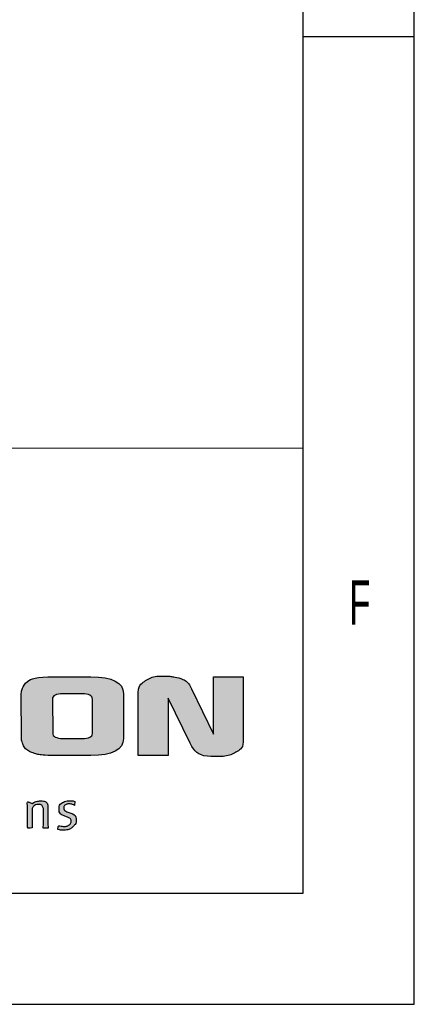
# Model space of a CAD drawing. Header units: millimetres. Extents: x 15 to 415, y 5 to 292.
# Tile 21 of 24: x 397 to 415, y 5 to 49. Entities that reach past the tile are written whole.
import ezdxf
from ezdxf.enums import TextEntityAlignment as Align

# ---------------------------------------------------------------- set-up
doc = ezdxf.new("R2010")
doc.units = ezdxf.units.MM
doc.layers.add('CALQUE_1', color=179, linetype='Continuous')
doc.layers.add('SLD-0', color=179, linetype='Continuous')
doc.styles.add('SLDTEXTSTYLE1', font='TXT', dxfattribs={"width": 0.75})
doc.styles.add('SLDTEXTSTYLE2', font='TXT', dxfattribs={"width": 0.589474})

# ---------------------------------------------------------------- blocks, each defined once
blk = doc.blocks.new('CLIENT_TPL')
at = {"layer": 'CALQUE_1'}
h = blk.add_hatch(color=252, dxfattribs=at)
edge = h.paths.add_edge_path(flags=0)
edge.add_spline(control_points=[(763.191, 44.94), (763.191, 45.058), (763.215, 45.183), (763.263, 45.313), (763.565, 46.073), (764.526, 46.452), (766.145, 46.452)], knot_values=[0, 0, 0, 0, 1, 2, 3, 4, 4, 4, 4], weights=[1, 1, 1, 1, 1, 1, 1], degree=3, periodic=0)
edge.add_line((766.145, 46.452), (769.46, 46.452))
edge.add_spline(control_points=[(769.46, 46.452), (771.405, 46.452), (772.377, 45.948), (772.377, 44.94)], knot_values=[0, 0, 0, 0, 1, 1, 1, 1], weights=[1, 1, 1, 1], degree=3, periodic=0)
edge.add_line((772.377, 44.94), (772.377, 40.916))
edge.add_spline(control_points=[(772.377, 40.916), (772.377, 39.895), (771.398, 39.385), (769.442, 39.385)], knot_values=[0, 0, 0, 0, 1, 1, 1, 1], weights=[1, 1, 1, 1], degree=3, periodic=0)
edge.add_line((769.442, 39.385), (766.145, 39.385))
edge.add_spline(control_points=[(766.145, 39.385), (765.251, 39.385), (764.586, 39.473), (764.151, 39.65), (763.716, 39.826), (763.427, 40.124), (763.282, 40.543), (763.233, 40.674), (763.209, 40.791), (763.209, 40.896)], knot_values=[0, 0, 0, 0, 1, 2, 3, 4, 5, 6, 7, 7, 7, 7], weights=[1, 1, 1, 1, 1, 1, 1, 1, 1, 1], degree=3, periodic=0)
edge.add_line((763.209, 40.896), (763.191, 44.94))
edge = h.paths.add_edge_path(flags=0)
edge.add_line((768.663, 44.937), (766.942, 44.937))
edge.add_spline(control_points=[(766.942, 44.937), (766.313, 44.937), (765.999, 44.773), (765.999, 44.446)], knot_values=[0, 0, 0, 0, 1, 1, 1, 1], weights=[1, 1, 1, 1], degree=3, periodic=0)
edge.add_line((765.999, 44.446), (766.017, 41.406))
edge.add_spline(control_points=[(766.017, 41.406), (766.017, 41.079), (766.325, 40.915), (766.942, 40.915)], knot_values=[0, 0, 0, 0, 1, 1, 1, 1], weights=[1, 1, 1, 1], degree=3, periodic=0)
edge.add_line((766.942, 40.915), (768.663, 40.915))
edge.add_spline(control_points=[(768.663, 40.915), (769.279, 40.915), (769.586, 41.059), (769.586, 41.347)], knot_values=[0, 0, 0, 0, 1, 1, 1, 1], weights=[1, 1, 1, 1], degree=3, periodic=0)
edge.add_line((769.586, 41.347), (769.586, 44.446))
edge.add_spline(control_points=[(769.586, 44.446), (769.586, 44.773), (769.279, 44.937), (768.663, 44.937)], knot_values=[0, 0, 0, 0, 1, 1, 1, 1], weights=[1, 1, 1, 1], degree=3, periodic=0)
h = blk.add_hatch(color=252, dxfattribs=at)
edge = h.paths.add_edge_path(flags=0)
edge.add_line((776.399, 39.385), (773.717, 39.385))
edge.add_line((773.717, 39.385), (773.717, 45.049))
edge.add_spline(control_points=[(773.717, 45.049), (773.717, 45.481), (773.938, 45.833), (774.379, 46.108), (774.819, 46.382), (775.372, 46.52), (776.036, 46.52), (776.338, 46.52), (776.647, 46.493), (776.961, 46.441), (777.733, 46.284), (778.253, 45.925), (778.519, 45.363)], knot_values=[0, 0, 0, 0, 1, 2, 3, 4, 5, 6, 7, 8, 9, 10, 10, 10, 10], weights=[1, 1, 1, 1, 1, 1, 1, 1, 1, 1, 1, 1, 1], degree=3, periodic=0)
edge.add_line((778.519, 45.363), (780.493, 41.288))
edge.add_line((780.493, 41.288), (780.493, 46.448))
edge.add_line((780.493, 46.448), (783.157, 46.448))
edge.add_line((783.157, 46.448), (783.157, 40.599))
edge.add_spline(control_points=[(783.157, 40.599), (783.157, 40.232), (782.939, 39.924), (782.504, 39.676), (782.07, 39.427), (781.526, 39.297), (780.874, 39.283), (779.618, 39.257), (778.79, 39.656), (778.392, 40.481)], knot_values=[0, 0, 0, 0, 1, 2, 3, 4, 5, 6, 7, 7, 7, 7], weights=[1, 1, 1, 1, 1, 1, 1, 1, 1, 1], degree=3, periodic=0)
edge.add_line((778.392, 40.481), (776.399, 44.544))
edge.add_line((776.399, 44.544), (776.399, 39.385))
h = blk.add_hatch(color=139, dxfattribs=at)
edge = h.paths.add_edge_path(flags=0)
edge.add_spline(control_points=[(765.6, 32.86), (765.444, 32.853), (765.303, 32.845), (765.176, 32.835)], knot_values=[0, 0, 0, 0, 1, 1, 1, 1], weights=[1, 1, 1, 1], degree=3, periodic=0)
edge.add_line((765.176, 32.835), (765.171, 32.84))
edge.add_spline(control_points=[(765.171, 32.84), (765.171, 32.889), (765.178, 33.145), (765.192, 33.607), (765.198, 33.818), (765.2, 34.073), (765.197, 34.374), (765.197, 34.536), (765.169, 34.67), (765.114, 34.777), (765.043, 34.917), (764.935, 34.986), (764.789, 34.986), (764.586, 34.986), (764.379, 34.896), (764.169, 34.715), (764.162, 34.39), (764.159, 34.087), (764.159, 33.807), (764.159, 33.459), (764.163, 33.146), (764.172, 32.869)], knot_values=[0, 0, 0, 0, 1, 2, 3, 4, 5, 6, 7, 8, 9, 10, 11, 12, 13, 14, 15, 16, 17, 18, 19, 19, 19, 19], weights=[1, 1, 1, 1, 1, 1, 1, 1, 1, 1, 1, 1, 1, 1, 1, 1, 1, 1, 1, 1, 1, 1], degree=3, periodic=0)
edge.add_line((764.172, 32.869), (764.167, 32.864))
edge.add_spline(control_points=[(764.167, 32.864), (764.008, 32.858), (763.862, 32.848), (763.729, 32.835), (763.752, 33.477), (763.761, 33.968), (763.754, 34.306), (763.749, 34.603), (763.74, 34.895), (763.729, 35.182), (763.748, 35.195), (763.763, 35.201), (763.773, 35.201), (763.834, 35.201), (763.898, 35.187), (763.966, 35.158)], knot_values=[0, 0, 0, 0, 1, 2, 3, 4, 5, 6, 7, 8, 9, 10, 11, 12, 13, 13, 13, 13], weights=[1, 1, 1, 1, 1, 1, 1, 1, 1, 1, 1, 1, 1, 1, 1, 1], degree=3, periodic=0)
edge.add_line((763.966, 35.158), (764.164, 35.065))
edge.add_spline(control_points=[(764.164, 35.065), (764.383, 35.218), (764.655, 35.294), (764.98, 35.294), (765.379, 35.294), (765.582, 35.055), (765.589, 34.576), (765.592, 34.45), (765.592, 34.238), (765.589, 33.941), (765.585, 33.776), (765.585, 33.563), (765.589, 33.301), (765.592, 33.12), (765.598, 32.975), (765.605, 32.865)], knot_values=[0, 0, 0, 0, 1, 2, 3, 4, 5, 6, 7, 8, 9, 10, 11, 12, 13, 13, 13, 13], weights=[1, 1, 1, 1, 1, 1, 1, 1, 1, 1, 1, 1, 1, 1, 1, 1], degree=3, periodic=0)
edge.add_line((765.605, 32.865), (765.6, 32.86))
h = blk.add_hatch(color=139, dxfattribs=at)
edge = h.paths.add_edge_path(flags=0)
edge.add_spline(control_points=[(767.979, 34.895), (767.827, 34.984), (767.671, 35.028), (767.512, 35.028), (767.386, 35.028), (767.276, 35.001), (767.182, 34.946), (767.066, 34.878), (767.009, 34.785), (767.012, 34.669), (767.016, 34.513), (767.113, 34.4), (767.304, 34.328)], knot_values=[0, 0, 0, 0, 1, 2, 3, 4, 5, 6, 7, 8, 9, 10, 10, 10, 10], weights=[1, 1, 1, 1, 1, 1, 1, 1, 1, 1, 1, 1, 1], degree=3, periodic=0)
edge.add_line((767.304, 34.328), (767.834, 34.134))
edge.add_spline(control_points=[(767.834, 34.134), (768.025, 34.024), (768.124, 33.843), (768.13, 33.59), (768.136, 33.379), (768.044, 33.18), (767.853, 32.992), (767.633, 32.775), (767.297, 32.667), (766.847, 32.667), (766.733, 32.667), (766.61, 32.689), (766.478, 32.735)], knot_values=[0, 0, 0, 0, 1, 2, 3, 4, 5, 6, 7, 8, 9, 10, 10, 10, 10], weights=[1, 1, 1, 1, 1, 1, 1, 1, 1, 1, 1, 1, 1], degree=3, periodic=0)
edge.add_line((766.478, 32.735), (766.473, 32.744))
edge.add_spline(control_points=[(766.473, 32.744), (766.479, 32.806), (766.499, 32.922), (766.531, 33.093), (766.807, 33.031), (766.967, 33), (767.013, 33), (767.172, 33), (767.313, 33.034), (767.436, 33.102), (767.598, 33.193), (767.678, 33.319), (767.674, 33.481), (767.671, 33.634), (767.577, 33.747), (767.393, 33.822), (767.279, 33.867), (767.108, 33.935), (766.877, 34.026), (766.693, 34.136), (766.597, 34.308), (766.591, 34.542), (766.584, 34.808), (766.686, 35.008), (766.896, 35.145), (767.074, 35.258), (767.302, 35.315), (767.581, 35.315), (767.736, 35.315), (767.877, 35.29), (768.003, 35.242)], knot_values=[0, 0, 0, 0, 1, 2, 3, 4, 5, 6, 7, 8, 9, 10, 11, 12, 13, 14, 15, 16, 17, 18, 19, 20, 21, 22, 23, 24, 25, 26, 27, 28, 28, 28, 28], weights=[1, 1, 1, 1, 1, 1, 1, 1, 1, 1, 1, 1, 1, 1, 1, 1, 1, 1, 1, 1, 1, 1, 1, 1, 1, 1, 1, 1, 1, 1, 1], degree=3, periodic=0)
edge.add_line((768.003, 35.242), (768.008, 35.232))
edge.add_line((768.008, 35.232), (767.979, 34.895))
at = {"color": 7, "linetype": 'Continuous', "lineweight": 0}
for p, q in [((788.55, 147.016), (788.55, 27.016)), ((518.55, 67.016), (788.55, 67.016)), ((518.55, 27.016), (788.55, 27.016))]:
    blk.add_line(p, q, dxfattribs=at)
at = {"layer": 'CALQUE_1'}
for p, q in [((766.145, 46.452), (769.46, 46.452)), ((780.493, 41.288), (780.493, 46.448)), ((780.493, 46.448), (783.157, 46.448)), ((783.157, 46.448), (783.157, 40.599)), ((778.519, 45.363), (780.493, 41.288)), ((763.209, 40.896), (763.191, 44.94)), ((765.999, 44.446), (766.017, 41.406)), ((768.663, 44.937), (766.942, 44.937)), ((769.586, 41.347), (769.586, 44.446)), ((772.377, 44.94), (772.377, 40.916)), ((773.717, 39.385), (773.717, 45.049)), ((778.392, 40.481), (776.399, 44.544)), ((776.399, 44.544), (776.399, 39.385)), ((766.942, 40.915), (768.663, 40.915)), ((769.442, 39.385), (766.145, 39.385)), ((776.399, 39.385), (773.717, 39.385)), ((763.966, 35.158), (764.164, 35.065)), ((768.008, 35.232), (767.979, 34.895)), ((768.003, 35.242), (768.008, 35.232)), ((767.304, 34.328), (767.834, 34.134)), ((764.172, 32.869), (764.167, 32.864)), ((765.176, 32.835), (765.171, 32.84)), ((765.605, 32.865), (765.6, 32.86)), ((766.478, 32.735), (766.473, 32.744))]:
    blk.add_line(p, q, dxfattribs=at)
for points in [[(763.191, 44.94), (763.191, 45.058), (763.215, 45.183), (763.263, 45.313), (763.565, 46.073), (764.526, 46.452), (766.145, 46.452)], [(769.46, 46.452), (771.405, 46.452), (772.377, 45.948), (772.377, 44.94)], [(773.717, 45.049), (773.717, 45.481), (773.938, 45.833), (774.379, 46.108), (774.819, 46.382), (775.372, 46.52), (776.036, 46.52), (776.338, 46.52), (776.647, 46.493), (776.961, 46.441), (777.733, 46.284), (778.253, 45.925), (778.519, 45.363)], [(766.942, 44.937), (766.313, 44.937), (765.999, 44.773), (765.999, 44.446)], [(769.586, 44.446), (769.586, 44.773), (769.279, 44.937), (768.663, 44.937)], [(766.145, 39.385), (765.251, 39.385), (764.586, 39.473), (764.151, 39.65), (763.716, 39.826), (763.427, 40.124), (763.282, 40.543), (763.233, 40.674), (763.209, 40.791), (763.209, 40.896)], [(766.017, 41.406), (766.017, 41.079), (766.325, 40.915), (766.942, 40.915)], [(768.663, 40.915), (769.279, 40.915), (769.586, 41.059), (769.586, 41.347)], [(772.377, 40.916), (772.377, 39.895), (771.398, 39.385), (769.442, 39.385)], [(783.157, 40.599), (783.157, 40.232), (782.939, 39.924), (782.504, 39.676), (782.07, 39.427), (781.526, 39.297), (780.874, 39.283), (779.618, 39.257), (778.79, 39.656), (778.392, 40.481)], [(764.167, 32.864), (764.008, 32.858), (763.862, 32.848), (763.729, 32.835), (763.752, 33.477), (763.761, 33.968), (763.754, 34.306), (763.749, 34.603), (763.74, 34.895), (763.729, 35.182), (763.748, 35.195), (763.763, 35.201), (763.773, 35.201), (763.834, 35.201), (763.898, 35.187), (763.966, 35.158)], [(765.171, 32.84), (765.171, 32.889), (765.178, 33.145), (765.192, 33.607), (765.198, 33.818), (765.2, 34.073), (765.197, 34.374), (765.197, 34.536), (765.169, 34.67), (765.114, 34.777), (765.043, 34.917), (764.935, 34.986), (764.789, 34.986), (764.586, 34.986), (764.379, 34.896), (764.169, 34.715), (764.162, 34.39), (764.159, 34.087), (764.159, 33.807), (764.159, 33.459), (764.163, 33.146), (764.172, 32.869)], [(764.164, 35.065), (764.383, 35.218), (764.655, 35.294), (764.98, 35.294), (765.379, 35.294), (765.582, 35.055), (765.589, 34.576), (765.592, 34.45), (765.592, 34.238), (765.589, 33.941), (765.585, 33.776), (765.585, 33.563), (765.589, 33.301), (765.592, 33.12), (765.598, 32.975), (765.605, 32.865)], [(766.473, 32.744), (766.479, 32.806), (766.499, 32.922), (766.531, 33.093), (766.807, 33.031), (766.967, 33), (767.013, 33), (767.172, 33), (767.313, 33.034), (767.436, 33.102), (767.598, 33.193), (767.678, 33.319), (767.674, 33.481), (767.671, 33.634), (767.577, 33.747), (767.393, 33.822), (767.279, 33.867), (767.108, 33.935), (766.877, 34.026), (766.693, 34.136), (766.597, 34.308), (766.591, 34.542), (766.584, 34.808), (766.686, 35.008), (766.896, 35.145), (767.074, 35.258), (767.302, 35.315), (767.581, 35.315), (767.736, 35.315), (767.877, 35.29), (768.003, 35.242)], [(767.979, 34.895), (767.827, 34.984), (767.671, 35.028), (767.512, 35.028), (767.386, 35.028), (767.276, 35.001), (767.182, 34.946), (767.066, 34.878), (767.009, 34.785), (767.012, 34.669), (767.016, 34.513), (767.113, 34.4), (767.304, 34.328)], [(767.834, 34.134), (768.025, 34.024), (768.124, 33.843), (768.13, 33.59), (768.136, 33.379), (768.044, 33.18), (767.853, 32.992), (767.633, 32.775), (767.297, 32.667), (766.847, 32.667), (766.733, 32.667), (766.61, 32.689), (766.478, 32.735)], [(765.6, 32.86), (765.444, 32.853), (765.303, 32.845), (765.176, 32.835)]]:
    blk.add_open_spline(points, degree=3, dxfattribs=at)
at = {"color": 7, "linetype": 'Continuous', "lineweight": 0, "style": 'SLDTEXTSTYLE1', "width": 0.75}
for tag, height, p in [('REF_ASM', 5.821, (716.307, 121.735)), ('ECHELLE', 6.35, (560.731, 52.26)), ('REVISION', 6.35, (651.894, 52.26)), ('FORMAT', 6.35, (561.113, 32.125)), ('FOLIO', 6.35, (647.779, 32.125))]:
    blk.add_attdef(tag, text='', height=height, dxfattribs=at).set_placement(p, align=Align.BOTTOM_LEFT)
at = {"color": 7, "linetype": 'Continuous', "lineweight": 0}
blk.add_attdef('DESIGNATION', (0, 0), '', height=1, dxfattribs=at)

msp = doc.modelspace()

# ---------------------------------------------------------------- linework, layer by layer
at = {"layer": 'SLD-0', "color": 179, "linetype": 'Continuous'}
for p, q in [((415.078844, 5.21478), (415.078844, 292.21478)), ((410.078844, 10.21478), (410.078844, 287.21478)), ((410.078844, 48.71478), (415.078844, 48.71478)), ((20.078844, 10.21478), (410.078844, 10.21478)), ((15.078844, 5.21478), (415.078844, 5.21478))]:
    msp.add_line(p, q, dxfattribs=at)

# ---------------------------------------------------------------- block references
at = {"color": 7, "linetype": 'Continuous', "xscale": 0.5, "yscale": 0.5, "zscale": 0.5}
msp.add_blockref('CLIENT_TPL', (15.803755, -3.293458), dxfattribs=at)

# ---------------------------------------------------------------- texts
at = {"layer": 'SLD-0', "insert": (412.628936, 24.270617), "char_height": 2, "attachment_point": 2, "style": 'SLDTEXTSTYLE2'}
msp.add_mtext('F', dxfattribs=at)

doc.saveas('drawing.dxf')
